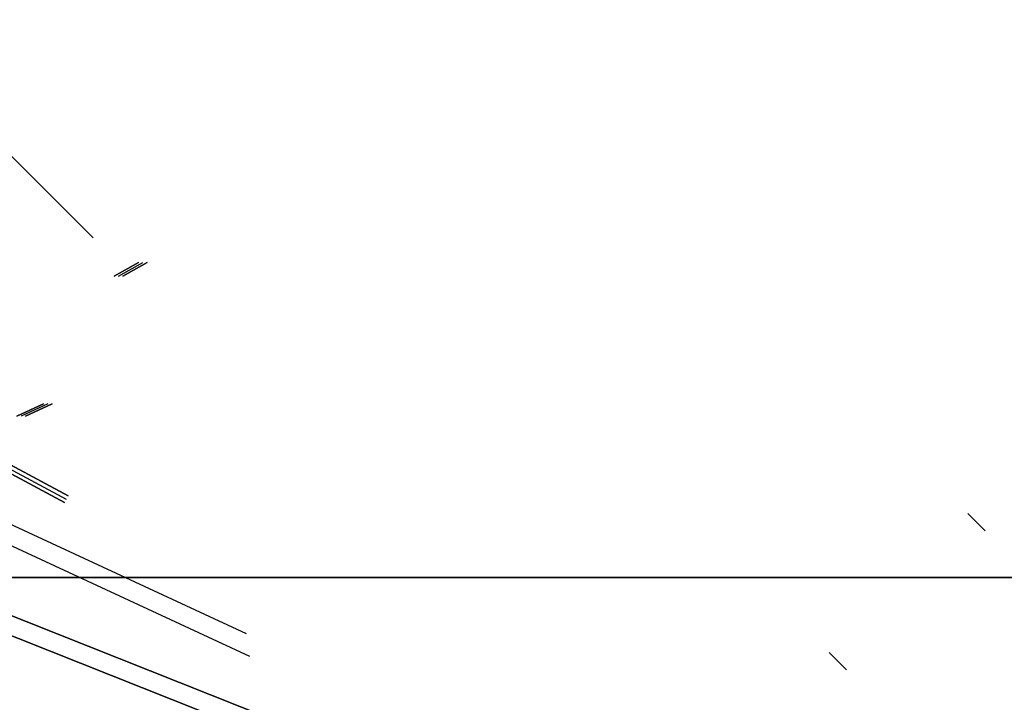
# Model space of a CAD drawing. Header units: millimetres. Extents: x -1690 to 192, y -898 to 54.
# Tile 138 of 256: x -1601 to -1526, y -10 to 43. Entities that reach past the tile are written whole.
import ezdxf

# ---------------------------------------------------------------- set-up
doc = ezdxf.new("R2010")
doc.units = ezdxf.units.MM
doc.header["$MEASUREMENT"] = 0
doc.layers.add('OVIDIO 186x93x72h', color=7, linetype='Continuous')

msp = doc.modelspace()

# ---------------------------------------------------------------- linework, layer by layer
at = {"layer": 'OVIDIO 186x93x72h', "extrusion": (0, 1, 0)}
for points in [[(1663.790552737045, 717.3330877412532), (749.1110923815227, 717.333087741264)], [(749.1110923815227, 715.0847275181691), (1663.411021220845, 715.0847275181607)], [(1663.411021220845, 715.0847275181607), (749.1110923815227, 715.0847275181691)], [(1663.791935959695, 716.9884583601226), (749.1110923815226, 716.9884583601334)], [(749.1110923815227, 718.8735819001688), (1663.790552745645, 718.8735819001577)], [(749.1110923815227, 717.3735818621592), (1663.790552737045, 717.373581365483)], [(1663.790552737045, 717.373581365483), (749.1110923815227, 717.3735818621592)], [(1663.790552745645, 718.8735819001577), (749.1110923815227, 718.8735819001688)], [(749.1110923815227, 695.6701377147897), (1591.13520233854, 695.6701377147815)], [(749.1110923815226, 697.0117785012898), (1591.135202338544, 697.0117785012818)]]:
    msp.add_lwpolyline(points, dxfattribs=at)
at = {"layer": 'OVIDIO 186x93x72h', "extrusion": (0.2028516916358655, -0.1089792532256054, 0.973126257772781)}
for points in [[(-750.5095210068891, 1609.817011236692), (-750.5095210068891, 1449.161166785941)], [(-750.5095210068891, 1449.161166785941), (-750.5095210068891, 1609.817011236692)]]:
    msp.add_lwpolyline(points, dxfattribs=at)
at = {"layer": 'OVIDIO 186x93x72h', "extrusion": (0.2028516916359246, -0.1089792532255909, 0.9731262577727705)}
msp.add_lwpolyline([(-750.8049910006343, 1609.81701123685), (-750.8049910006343, 1449.161166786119)], dxfattribs=at)
at = {"layer": 'OVIDIO 186x93x72h', "extrusion": (7.538766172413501e-07, 0.9999999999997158, 0)}
for points in [[(749.1111233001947, 716.4277468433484), (1663.411052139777, 716.4263683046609)], [(1663.411052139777, 716.4263683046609), (749.1111233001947, 716.4277468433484)]]:
    msp.add_lwpolyline(points, dxfattribs=at)
at = {"layer": 'OVIDIO 186x93x72h', "extrusion": (0.2028516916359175, -0.1089792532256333, 0.9731262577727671)}
for points in [[(-751.1004609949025, 1609.817011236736), (-751.1004609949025, 1449.161166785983)], [(-751.1004609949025, 1449.161166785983), (-751.1004609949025, 1609.817011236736)]]:
    msp.add_lwpolyline(points, dxfattribs=at)
at = {"layer": 'OVIDIO 186x93x72h', "extrusion": (1, 0, 0)}
for points in [[(40.88627622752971, 688.5708644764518), (40.88627622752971, 687.1340940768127)], [(4.019304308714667, 697.9290808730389), (4.690124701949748, 696.5874400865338)], [(3.152565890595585, 697.4957116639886), (1.810925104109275, 700.1789932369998)]]:
    msp.add_lwpolyline(points, dxfattribs=at)
at = {"layer": 'OVIDIO 186x93x72h', "extrusion": (0.2357022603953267, -0.2357022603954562, 0.9428090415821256)}
msp.add_lwpolyline([(-1155.07277799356, 1376.762160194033), (-1155.07277799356, 1267.684356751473)], dxfattribs=at)
at = {"layer": 'OVIDIO 186x93x72h', "extrusion": (0.2653523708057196, 0.8812743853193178, -0.3910800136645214)}
msp.add_lwpolyline([(1487.276842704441, 451.5151703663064), (1445.409127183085, 397.1359394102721)], dxfattribs=at)
at = {"layer": 'OVIDIO 186x93x72h', "extrusion": (0.2357022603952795, -0.235702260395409, 0.9428090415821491)}
msp.add_lwpolyline([(-1156.02146129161, 1267.684356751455), (-1156.02146129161, 1376.762160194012)], dxfattribs=at)
at = {"layer": 'OVIDIO 186x93x72h', "extrusion": (0.2357022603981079, -0.2357022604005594, 0.9428090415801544)}
msp.add_lwpolyline([(-1119.043432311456, 1331.693911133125), (-1119.043432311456, 1226.285924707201)], dxfattribs=at)
at = {"layer": 'OVIDIO 186x93x72h', "extrusion": (0.235702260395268, -0.2357022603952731, 0.942809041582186)}
msp.add_lwpolyline([(-1158.867511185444, 1267.684356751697), (-1158.867511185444, 1376.762160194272)], dxfattribs=at)
at = {"layer": 'OVIDIO 186x93x72h', "extrusion": (0.2357022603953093, -0.2357022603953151, 0.9428090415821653)}
msp.add_lwpolyline([(-1157.918827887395, 1376.762160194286), (-1157.918827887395, 1267.684356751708)], dxfattribs=at)
at = {"layer": 'OVIDIO 186x93x72h', "extrusion": (0.2357022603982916, -0.2357022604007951, 0.9428090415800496)}
msp.add_lwpolyline([(-1109.832463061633, 1320.732592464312), (-1109.832463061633, 1216.192230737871)], dxfattribs=at)
at = {"layer": 'OVIDIO 186x93x72h', "extrusion": (0.2028662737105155, -0.1089886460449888, 0.9731221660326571)}
msp.add_lwpolyline([(-752.2311063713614, 1535.818537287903), (-752.2311063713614, 1593.199663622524)], dxfattribs=at)
at = {"layer": 'OVIDIO 186x93x72h', "extrusion": (0.2028662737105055, -0.1089886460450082, 0.9731221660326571)}
for points in [[(-751.5181600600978, 1593.199663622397), (-751.5181600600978, 1535.818537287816)], [(-751.5181600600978, 1535.818537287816), (-751.5181600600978, 1593.199663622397)]]:
    msp.add_lwpolyline(points, dxfattribs=at)
at = {"layer": 'OVIDIO 186x93x72h', "extrusion": (0.2028626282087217, -0.1089862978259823, 0.9731231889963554)}
for points in [[(-752.9418496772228, 1593.199181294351), (-752.9418496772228, 1535.818054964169)], [(-752.9418496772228, 1535.818054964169), (-752.9418496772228, 1593.199181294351)]]:
    msp.add_lwpolyline(points, dxfattribs=at)
at = {"layer": 'OVIDIO 186x93x72h', "extrusion": (0.8812743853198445, 0.2653523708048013, 0.3910800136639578)}
msp.add_lwpolyline([(431.5871632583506, 1135.250318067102), (473.4548658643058, 1189.629532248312)], dxfattribs=at)
at = {"layer": 'OVIDIO 186x93x72h', "extrusion": (0.04629577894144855, -0.02146384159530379, 0.9986971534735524)}
msp.add_lwpolyline([(-670.0860181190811, 1436.939936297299), (-670.0860181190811, 1537.45115466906)], dxfattribs=at)
at = {"layer": 'OVIDIO 186x93x72h', "extrusion": (0.04629577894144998, -0.02146384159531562, 0.9986971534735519)}
msp.add_lwpolyline([(-671.5722072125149, 1435.97170428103), (-671.5722072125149, 1537.276148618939)], dxfattribs=at)
at = {"layer": 'OVIDIO 186x93x72h', "extrusion": (-0.05815167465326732, 0.9868237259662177, -0.1509878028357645)}
for points in [[(1597.256041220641, 705.3887799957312), (1595.150621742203, 710.7833627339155)], [(1595.150621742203, 710.7833627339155), (1597.256041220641, 705.3887799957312)]]:
    msp.add_lwpolyline(points, dxfattribs=at)
at = {"layer": 'OVIDIO 186x93x72h', "extrusion": (0.1226098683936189, 0.276088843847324, 0.9532794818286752)}
for points in [[(1463.899987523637, 824.2824440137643), (1463.899987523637, 825.7824440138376)], [(1463.899987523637, 825.7824440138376), (1463.899987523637, 824.2824440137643)]]:
    msp.add_lwpolyline(points, dxfattribs=at)
at = {"layer": 'OVIDIO 186x93x72h', "extrusion": (0.2028662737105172, -0.1089886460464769, 0.9731221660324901)}
for points in [[(-749.720749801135, 1535.717472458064), (-749.720749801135, 1526.147472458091)], [(-749.720749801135, 1526.147472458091), (-749.720749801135, 1535.717472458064)]]:
    msp.add_lwpolyline(points, dxfattribs=at)
at = {"layer": 'OVIDIO 186x93x72h', "extrusion": (-0.05815167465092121, 0.9868237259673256, -0.1509878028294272)}
msp.add_lwpolyline([(1595.478739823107, 710.9114219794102), (1597.584159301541, 705.5168392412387)], dxfattribs=at)
at = {"layer": 'OVIDIO 186x93x72h', "extrusion": (0.1226098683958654, 0.2760888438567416, 0.9532794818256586)}
msp.add_lwpolyline([(1464.648385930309, 825.7824440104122), (1464.648385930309, 824.282444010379)], dxfattribs=at)
at = {"layer": 'OVIDIO 186x93x72h', "extrusion": (0.2028662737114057, -0.1089886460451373, 0.9731221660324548)}
msp.add_lwpolyline([(-750.4336961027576, 1526.147472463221), (-750.4336961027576, 1535.717472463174)], dxfattribs=at)
at = {"layer": 'OVIDIO 186x93x72h', "extrusion": (0.1226733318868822, 0.2762709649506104, 0.9532185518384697)}
for points in [[(1465.430662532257, 825.8038782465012), (1465.430662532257, 824.3038782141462)], [(1465.430662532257, 824.3038782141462), (1465.430662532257, 825.8038782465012)]]:
    msp.add_lwpolyline(points, dxfattribs=at)
at = {"layer": 'OVIDIO 186x93x72h', "extrusion": (-0.0581516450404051, 0.9868237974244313, -0.1509873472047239)}
for points in [[(1597.912171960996, 705.6451855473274), (1595.806861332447, 711.0394762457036)], [(1595.806861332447, 711.0394762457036), (1597.912171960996, 705.6451855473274)]]:
    msp.add_lwpolyline(points, dxfattribs=at)
at = {"layer": 'OVIDIO 186x93x72h', "extrusion": (0.2028662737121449, -0.1089886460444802, 0.9731221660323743)}
for points in [[(-751.1466424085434, 1535.717472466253), (-751.1466424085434, 1526.1474724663)], [(-751.1466424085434, 1526.1474724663), (-751.1466424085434, 1535.717472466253)]]:
    msp.add_lwpolyline(points, dxfattribs=at)
at = {"layer": 'OVIDIO 186x93x72h', "extrusion": (-0.1148807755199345, 0.0456775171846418, 0.992328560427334)}
msp.add_lwpolyline([(596.037780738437, -1311.439751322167), (596.037780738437, -1420.354519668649)], dxfattribs=at)
at = {"layer": 'OVIDIO 186x93x72h', "extrusion": (0.2028626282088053, -0.1089862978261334, 0.9731231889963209)}
msp.add_lwpolyline([(-752.9418496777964, 1526.045925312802), (-752.9418496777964, 1535.818054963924)], dxfattribs=at)
at = {"layer": 'OVIDIO 186x93x72h', "extrusion": (0.9999999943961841, 4.73280706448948e-05, -9.469786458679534e-05)}
msp.add_lwpolyline([(5.478429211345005, 698.4683569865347), (4.136947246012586, 701.1525035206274)], dxfattribs=at)
at = {"layer": 'OVIDIO 186x93x72h', "extrusion": (0.1226098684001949, 0.2760888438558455, 0.9532794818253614)}
msp.add_lwpolyline([(1459.256710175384, 825.7824440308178), (1459.256710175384, 824.2824440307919)], dxfattribs=at)
at = {"layer": 'OVIDIO 186x93x72h', "extrusion": (-0.1148807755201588, 0.04567751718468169, 0.9923285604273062)}
msp.add_lwpolyline([(596.7252063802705, -1311.438730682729), (596.7252063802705, -1420.35451966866)], dxfattribs=at)
at = {"layer": 'OVIDIO 186x93x72h', "extrusion": (0.202851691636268, -0.108979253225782, 0.9731262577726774)}
msp.add_lwpolyline([(-753.5261806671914, 1535.81660777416), (-753.5261806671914, 1526.04447812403)], dxfattribs=at)
at = {"layer": 'OVIDIO 186x93x72h', "extrusion": (0.9852089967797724, -0.04417230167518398, -0.1655658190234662)}
msp.add_lwpolyline([(-75.32772242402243, 394.9806218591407), (-66.13128470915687, 428.9406979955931)], dxfattribs=at)
at = {"layer": 'OVIDIO 186x93x72h'}
for points in [[(-1527.15657434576, 3.565222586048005), (-1528.482651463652, 4.891299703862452)], [(-1539.122934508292, -5.748983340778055), (-1537.796857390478, -7.075060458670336)]]:
    msp.add_lwpolyline(points, dxfattribs=at)
at = {"layer": 'OVIDIO 186x93x72h', "extrusion": (0.2028516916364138, -0.1089792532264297, 0.9731262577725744)}
msp.add_lwpolyline([(-754.117120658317, 1535.816607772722), (-754.117120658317, 1526.044478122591)], dxfattribs=at)
at = {"layer": 'OVIDIO 186x93x72h', "extrusion": (0.9852089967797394, -0.04417230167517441, -0.165565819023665)}
msp.add_lwpolyline([(-76.65924855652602, 395.3411993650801), (-67.4628099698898, 429.3012787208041)], dxfattribs=at)
at = {"layer": 'OVIDIO 186x93x72h', "extrusion": (-0.05870066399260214, 0.9840532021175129, -0.1679092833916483)}
for points in [[(1587.150088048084, 707.780631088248), (1589.088671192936, 702.3238729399)], [(1589.088671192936, 702.3238729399), (1587.150088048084, 707.780631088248)]]:
    msp.add_lwpolyline(points, dxfattribs=at)
at = {"layer": 'OVIDIO 186x93x72h', "extrusion": (0.1226098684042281, 0.2760888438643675, 0.9532794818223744)}
for points in [[(1454.61343283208, 825.7824440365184), (1454.61343283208, 824.2824440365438)], [(1454.61343283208, 824.2824440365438), (1454.61343283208, 825.7824440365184)]]:
    msp.add_lwpolyline(points, dxfattribs=at)
at = {"layer": 'OVIDIO 186x93x72h', "extrusion": (-0.1148807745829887, 0.04567751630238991, 0.9923285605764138)}
for points in [[(598.3259020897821, -1310.786018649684), (598.3259020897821, -1417.641871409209)], [(598.3259020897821, -1417.641871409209), (598.3259020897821, -1310.786018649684)]]:
    msp.add_lwpolyline(points, dxfattribs=at)
at = {"layer": 'OVIDIO 186x93x72h', "extrusion": (-0.1148807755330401, 0.04567751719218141, 0.9923285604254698)}
for points in [[(597.8692697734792, -1310.786015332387), (597.8692697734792, -1417.641868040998)], [(597.8692697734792, -1417.641868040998), (597.8692697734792, -1310.786015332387)]]:
    msp.add_lwpolyline(points, dxfattribs=at)
at = {"layer": 'OVIDIO 186x93x72h', "extrusion": (-0.05870066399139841, 0.9840532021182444, -0.1679092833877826)}
msp.add_lwpolyline([(1589.417247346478, 702.440603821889), (1587.478664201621, 707.8973619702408)], dxfattribs=at)
at = {"layer": 'OVIDIO 186x93x72h', "extrusion": (0.122609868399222, 0.2760888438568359, 0.9532794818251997)}
msp.add_lwpolyline([(1455.263759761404, 825.7824440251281), (1455.263759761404, 824.2824440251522)], dxfattribs=at)
at = {"layer": 'OVIDIO 186x93x72h', "extrusion": (0.1226826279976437, 0.2762976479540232, 0.9532096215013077)}
for points in [[(1455.952971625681, 824.3070155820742), (1455.952971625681, 825.807015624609)], [(1455.952971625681, 825.807015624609), (1455.952971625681, 824.3070155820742)]]:
    msp.add_lwpolyline(points, dxfattribs=at)
at = {"layer": 'OVIDIO 186x93x72h', "extrusion": (-0.05870066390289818, 0.9840531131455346, -0.1679098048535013)}
for points in [[(1587.807239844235, 708.0140823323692), (1589.745698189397, 702.557659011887)], [(1589.745698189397, 702.557659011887), (1587.807239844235, 708.0140823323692)]]:
    msp.add_lwpolyline(points, dxfattribs=at)
at = {"layer": 'OVIDIO 186x93x72h', "extrusion": (0.2028662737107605, -0.1089886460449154, 0.9731221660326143)}
msp.add_lwpolyline([(-752.2311063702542, 1468.665281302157), (-752.2311063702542, 1526.046407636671)], dxfattribs=at)
at = {"layer": 'OVIDIO 186x93x72h', "extrusion": (0.2028662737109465, -0.1089886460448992, 0.9731221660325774)}
for points in [[(-751.518160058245, 1526.046407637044), (-751.518160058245, 1468.665281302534)], [(-751.518160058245, 1468.665281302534), (-751.518160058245, 1526.046407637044)]]:
    msp.add_lwpolyline(points, dxfattribs=at)
at = {"layer": 'OVIDIO 186x93x72h', "extrusion": (0.9999999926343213, 5.42576300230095e-05, -0.0001085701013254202)}
msp.add_lwpolyline([(-0.3529126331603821, 698.880952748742), (0.9885460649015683, 696.1966794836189)], dxfattribs=at)
at = {"layer": 'OVIDIO 186x93x72h', "extrusion": (0.2028711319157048, -0.1089917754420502, 0.9731208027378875)}
for points in [[(-752.9467297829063, 1526.047050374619), (-752.9467297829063, 1468.665924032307)], [(-752.9467297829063, 1468.665924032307), (-752.9467297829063, 1526.047050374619)]]:
    msp.add_lwpolyline(points, dxfattribs=at)
at = {"layer": 'OVIDIO 186x93x72h'}
for points in [[(-1527.394650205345, -32.52418473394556, 678.5483936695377), (-1626.740625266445, 6.976571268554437, 665.2289754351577), (-1627.432209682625, 7.25155077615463, 665.1362539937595)], [(-1627.432209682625, 7.25155077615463, 665.1362539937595), (-1626.740625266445, 6.976571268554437, 665.2289754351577), (-1527.394650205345, -32.52418473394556, 678.5483936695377)], [(-1628.012574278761, 5.944704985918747, 665.58938864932), (-1627.320989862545, 5.669725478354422, 665.6821100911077), (-1527.975014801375, -33.83103052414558, 679.0015283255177)], [(-1527.975014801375, -33.83103052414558, 679.0015283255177), (-1627.320989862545, 5.669725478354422, 665.6821100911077), (-1628.012574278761, 5.944704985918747, 665.58938864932)]]:
    msp.add_polyline3d(points, dxfattribs=at)

doc.saveas('drawing.dxf')
